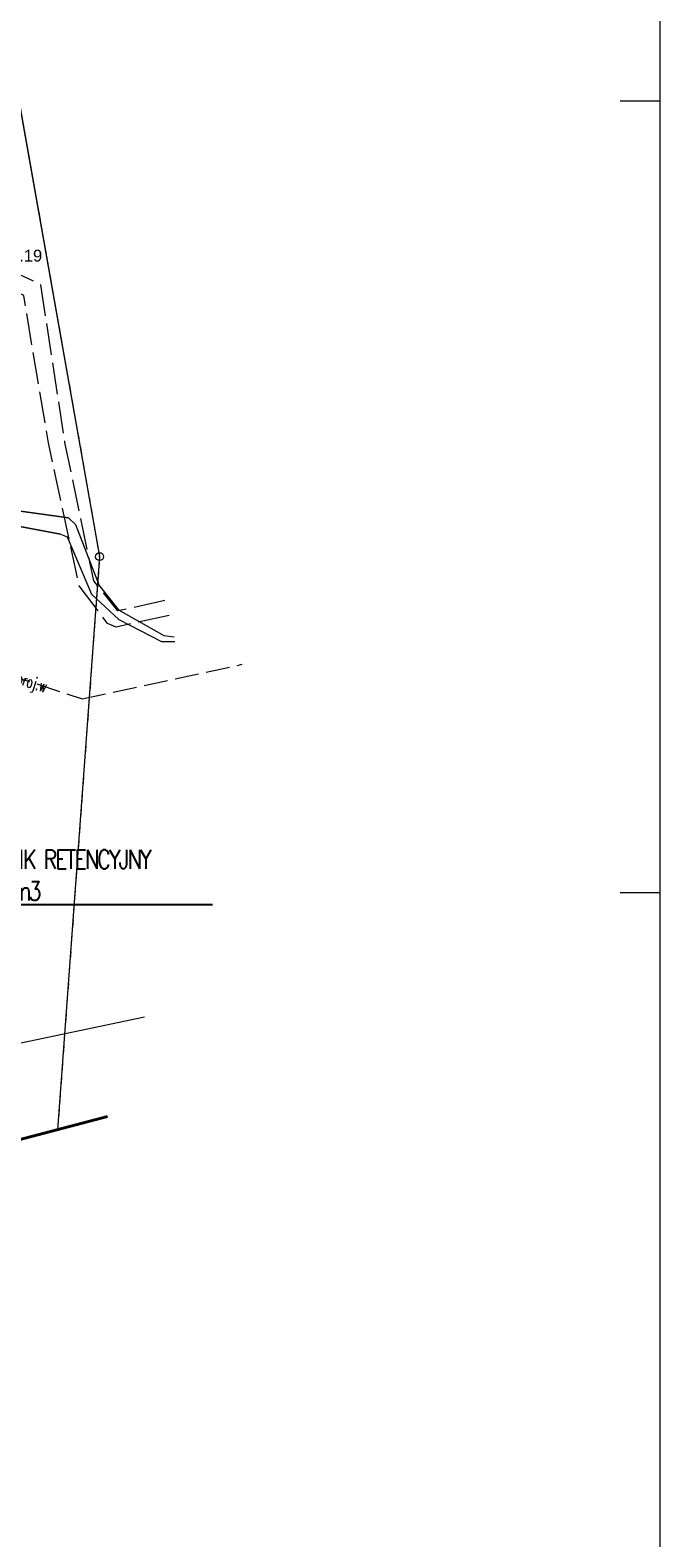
# Model space of a CAD drawing. Header units: metres. Extents: x 6567444 to 13135881, y 5574237 to 11149086.
# Tile 68 of 212: x 6567960 to 6568000, y 5574359 to 5574454. Entities that reach past the tile are written whole.
import ezdxf
from ezdxf import colors
from ezdxf.entities.mleader import LeaderData, LeaderLine
from ezdxf.enums import TextEntityAlignment as Align
from ezdxf.math import Vec2, Vec3

# ---------------------------------------------------------------- set-up
doc = ezdxf.new("R2010")
doc.units = ezdxf.units.M
for name, pattern in [('_MDCP$0$L_0_03', [1, 0.5, -0.5]), ('_MDCP$0$L_2_50', [2.5, 2, -0.5]), ('_MDCP$1$L_0_06', [2, 1.5, -0.5]), ('GE.I.6640.1.468.2024_MDCP_dodatkowe pomiary_12.03.2026$0$L_0_03', [1, 0.5, -0.5]), ('GE.I.6640.1.468.2024_MDCP_dodatkowe pomiary_12.03.2026$0$L_0_06', [2, 1.5, -0.5]), ('GE.I.6640.1.468.2024_MDCP_dodatkowe pomiary_12.03.2026$0$L_2_50', [2.5, 2, -0.5])]:
    doc.linetypes.add(name, pattern=pattern)
for name, color, linetype, lineweight in [('_MDCP$0$EGB_DzialkaEwidencyjna', 7, 'Continuous', 18), ('_MDCP$0$EGB_Klasouzytek', 92, 'Continuous', 18), ('_MDCP$0$EGB_KonturUzytkuGruntowego', 92, 'Continuous', 18), ('_MDCP$0$EGB_PunktGraniczny', 7, 'Continuous', 18), ('_MDCP$0$GES_PrzewodElektroenergetyczny', 1, 'Continuous', 18), ('_MDCP$0$GES_PrzewodElektroenergetyczny_Projektowany', 7, 'Continuous', 18), ('_MDCP$0$MP_LINIE_REGULAC', 135, 'Continuous', 40), ('_MDCP$0$OTRS', 7, 'Continuous', 13), ('_MDCP$0$OTRS_O', 7, 'Continuous', 20), ('_MDCP$0$PARRA', 7, 'Continuous', 13), ('_MDCP$1$GES_PrzewodWodociagowy', 5, 'Continuous', 18), ('_MDCP$1$GES_PrzewodWodociagowy_Projektowany', 7, 'Continuous', 18), ('_MDCP$1$PARSI', 7, 'Continuous', 20), ('_TB_KAN_D_Opis_Studnie', 7, 'Continuous', 30), ('GE.I.6640.1.468.2024_MDCP_dodatkowe pomiary_12.03.2026$0$EGB_DzialkaEwidencyjna', 7, 'Continuous', 18), ('GE.I.6640.1.468.2024_MDCP_dodatkowe pomiary_12.03.2026$0$EGB_Klasouzytek', 92, 'Continuous', 18), ('GE.I.6640.1.468.2024_MDCP_dodatkowe pomiary_12.03.2026$0$EGB_KonturUzytkuGruntowego', 92, 'Continuous', 18), ('GE.I.6640.1.468.2024_MDCP_dodatkowe pomiary_12.03.2026$0$EGB_PunktGraniczny', 7, 'Continuous', 18), ('GE.I.6640.1.468.2024_MDCP_dodatkowe pomiary_12.03.2026$0$GES_PrzewodElektroenergetyczny', 1, 'Continuous', 18), ('GE.I.6640.1.468.2024_MDCP_dodatkowe pomiary_12.03.2026$0$GES_PrzewodElektroenergetyczny_Projektowany', 7, 'Continuous', 18), ('GE.I.6640.1.468.2024_MDCP_dodatkowe pomiary_12.03.2026$0$GES_PrzewodWodociagowy', 5, 'Continuous', 18), ('GE.I.6640.1.468.2024_MDCP_dodatkowe pomiary_12.03.2026$0$GES_PrzewodWodociagowy_Projektowany', 7, 'Continuous', 18), ('GE.I.6640.1.468.2024_MDCP_dodatkowe pomiary_12.03.2026$0$MP_LINIE_REGULAC', 135, 'Continuous', 40), ('GE.I.6640.1.468.2024_MDCP_dodatkowe pomiary_12.03.2026$0$OTRS', 7, 'Continuous', 13), ('GE.I.6640.1.468.2024_MDCP_dodatkowe pomiary_12.03.2026$0$OTRS_O', 7, 'Continuous', 20), ('GE.I.6640.1.468.2024_MDCP_dodatkowe pomiary_12.03.2026$0$PARRA', 7, 'Continuous', 13), ('GE.I.6640.1.468.2024_MDCP_dodatkowe pomiary_12.03.2026$0$PARSI', 7, 'Continuous', 20)]:
    doc.layers.add(name, color=color, linetype=linetype, lineweight=lineweight)
doc.styles.add('_MDCP$0$BDOT', font='arial.ttf', dxfattribs={"width": 0.9})
doc.styles.add('_MDCP$0$STANDARD', font='simplex.shx')
doc.styles.add('GE.I.6640.1.468.2024_MDCP_dodatkowe pomiary_12.03.2026$0$BDOT', font='arial.ttf', dxfattribs={"width": 0.9})
doc.styles.add('GE.I.6640.1.468.2024_MDCP_dodatkowe pomiary_12.03.2026$0$STANDARD', font='simplex.shx')
doc.styles.add('ROMANS', font='romans.shx', dxfattribs={"width": 0.9})

# ---------------------------------------------------------------- blocks, each defined once
blk = doc.blocks.new('_MDCP$0$L_0_02_2')
at = {"color": 0}
blk.add_point((0, 0), dxfattribs=at)
blk = doc.blocks.new('_MDCP$0$L_0_02_1')
at = {"color": 0}
blk.add_point((0, 0), dxfattribs=at)
blk = doc.blocks.new('_MDCP$0$EGPG_N')
at = {"linetype": 'Continuous', "lineweight": 13}
blk.add_hatch(color=0, dxfattribs=at).paths.add_polyline_path([(0, -0.1, 1), (0, 0.1, 1)])
at = {"color": 0, "linetype": 'Continuous', "lineweight": 13}
blk.add_circle((0, 0), 0.1, dxfattribs=at)
blk = doc.blocks.new('_MDCP$0$EGPG_S')
at = {"color": 0, "linetype": 'Continuous', "lineweight": 18}
blk.add_circle((0, 0), 0.5, dxfattribs=at)
blk = doc.blocks.new('_MDCP$0$OTRS')
at = {"layer": '_MDCP$0$OTRS', "color": 0, "lineweight": -3, "const_width": 0.09}
blk.add_lwpolyline([(-0.04, 0, 1), (0.04, 0, 1)], format="xyb", close=True, dxfattribs=at)
at = {"layer": '_MDCP$0$OTRS_O', "color": 0, "style": '_MDCP$0$BDOT'}
blk.add_attdef('RZEDNA', (0.51, 0.52), '', height=1.5, dxfattribs=at)
blk = doc.blocks.new('_MDCP$0$mzsk_3')
at = {"layer": '_MDCP$1$PARSI', "color": 0}
for p, q in [((-5, 0), (5, 0)), ((0, -5), (0, 0))]:
    blk.add_line(p, q, dxfattribs=at)
blk = doc.blocks.new('_MDCP')
at = {"layer": '_MDCP$0$EGB_DzialkaEwidencyjna', "linetype": 'CONTINUOUS', "lineweight": 18}
for p, q in [((6567870.09, 5574563.29), (6567937.22, 5574576.21)), ((6567937.22, 5574576.21), (6567953.2, 5574485.85)), ((6567921.55, 5574569.11), (6567849.51, 5574552.26)), ((6567946.41, 5574443.1), (6567921.55, 5574569.11)), ((6567848.19, 5574557.83), (6567870.09, 5574563.29)), ((6567849.51, 5574552.26), (6567848.19, 5574557.83)), ((6567953.2, 5574485.85), (6567954.34, 5574479.4)), ((6567954.34, 5574479.4), (6567964.63, 5574421.22)), ((6567945.87, 5574426.93), (6567946.41, 5574443.1)), ((6567941.78, 5574411.28), (6567945.87, 5574426.93)), ((6567964.63, 5574421.22), (6567961.98, 5574385.01)), ((6567926.87, 5574389.48), (6567941.78, 5574411.28)), ((6567903.73, 5574376.76), (6567926.87, 5574389.48)), ((6567961.98, 5574385.01), (6567940.38, 5574379.35)), ((6567940.38, 5574379.35), (6567927.03, 5574350.99)), ((6567864.17, 5574367.81), (6567903.73, 5574376.76)), ((6567869.98, 5574345.11), (6567864.17, 5574367.81)), ((6567921.32, 5574359.06), (6567869.98, 5574345.11)), ((6567923.464, 5574348.631), (6567921.32, 5574359.06)), ((6567927.03, 5574350.99), (6567923.464, 5574348.631))]:
    blk.add_line(p, q, dxfattribs=at)
at = {"layer": '_MDCP$0$EGB_Klasouzytek', "lineweight": 18}
blk.add_lwpolyline([(6567937.22, 5574576.21), (6567953.2, 5574485.85), (6567954.34, 5574479.4), (6567964.63, 5574421.22), (6567961.98, 5574385.01), (6567940.38, 5574379.35), (6567928.595, 5574354.314)], dxfattribs=at)
at = {"layer": '_MDCP$0$EGB_KonturUzytkuGruntowego', "linetype": '_MDCP$0$L_0_03', "lineweight": 18}
blk.add_lwpolyline([(6567953.2, 5574485.85), (6567954.34, 5574479.4), (6567964.63, 5574421.22), (6567961.98, 5574385.01), (6567940.38, 5574379.35), (6567928.595, 5574354.314)], dxfattribs=at)
at = {"layer": '_MDCP$0$EGB_PunktGraniczny'}
for p in [(6567964.63, 5574421.22), (6567961.98, 5574385.01)]:
    blk.add_point(p, dxfattribs=at)
at = {"layer": '_MDCP$0$GES_PrzewodElektroenergetyczny', "color": 1, "linetype": 'Continuous', "lineweight": 18, "flags": 128}
for points in [[(6567944.04, 5574458.24), (6567944.134, 5574448.809), (6567945.215, 5574439.107), (6567943.97, 5574427.6), (6567944.12, 5574426.81), (6567944.92, 5574426.22), (6567949.595, 5574425.139), (6567955.44, 5574423.9), (6567962.16, 5574422.63), (6567962.58, 5574422.47), (6567964.12, 5574418.85), (6567965.84, 5574417.26), (6567968.53, 5574415.86), (6567969.37, 5574415.86)], [(6567944.53, 5574458.29), (6567944.75, 5574448.65), (6567945.61, 5574438.89), (6567944.63, 5574427.54), (6567944.792, 5574427.138), (6567945.17, 5574426.837), (6567949.72, 5574425.88), (6567955.66, 5574424.64), (6567962.674, 5574423.669), (6567963.11, 5574423.25), (6567964.6, 5574419.39), (6567965.83, 5574417.86), (6567968.68, 5574416.23), (6567969.34, 5574416.15)], [(6567962.16, 5574422.63), (6567955.44, 5574423.9), (6567949.595, 5574425.139), (6567944.92, 5574426.22), (6567944.12, 5574426.81), (6567943.97, 5574427.6)], [(6567962.674, 5574423.669), (6567955.66, 5574424.64), (6567949.72, 5574425.88), (6567945.17, 5574426.837), (6567944.792, 5574427.138), (6567944.63, 5574427.54)]]:
    blk.add_lwpolyline(points, dxfattribs=at)
at = {"layer": '_MDCP$0$GES_PrzewodElektroenergetyczny_Projektowany', "color": 1, "linetype": '_MDCP$0$L_2_50', "lineweight": 18, "flags": 128}
for points in [[(6567968.757, 5574418.447), (6567965.79, 5574417.788), (6567964.269, 5574419.682), (6567962.444, 5574428.423), (6567960.927, 5574438.382), (6567955.785, 5574440.828), (6567943.735, 5574448.879), (6567937.061, 5574453.287), (6567929.241, 5574458.206), (6567924.301, 5574460.739), (6567918.598, 5574463.02), (6567911.377, 5574464.921), (6567904.643, 5574465.783), (6567895.738, 5574466.364), (6567887.791, 5574468.949), (6567886.282, 5574470.192), (6567885.356, 5574472.785), (6567880.925, 5574493.141), (6567879.016, 5574496.438), (6567878.444, 5574499.11), (6567874.34, 5574499.268), (6567872.908, 5574505.876), (6567870.567, 5574509.67), (6567868.305, 5574511.329), (6567862.172, 5574511.906), (6567852.994, 5574510.772), (6567850.203, 5574522.019), (6567848.1, 5574529.505), (6567843.148, 5574549.062), (6567840.304, 5574561.676)], [(6567969.013, 5574417.508), (6567965.67, 5574416.775), (6567965.136, 5574416.988), (6567963.338, 5574419.374), (6567961.4, 5574428.408), (6567959.839, 5574437.722), (6567955.495, 5574439.686), (6567949.589, 5574443.706), (6567943.221, 5574448.01), (6567937.351, 5574451.781), (6567931.445, 5574455.553), (6567928.35, 5574457.367), (6567924.259, 5574459.573), (6567918.175, 5574462.063), (6567911.487, 5574463.842), (6567904.656, 5574464.624), (6567895.691, 5574465.123), (6567890.711, 5574466.83), (6567887.509, 5574467.826), (6567885.41, 5574469.356), (6567884.058, 5574472.665), (6567883.631, 5574475.084), (6567882.172, 5574482.199), (6567880.002, 5574492.125), (6567879.789, 5574492.837), (6567878.117, 5574495.647), (6567877.606, 5574498.034), (6567873.799, 5574498.12), (6567873.492, 5574498.529), (6567871.962, 5574505.181), (6567869.85, 5574508.829), (6567867.823, 5574510.339), (6567862.143, 5574510.874), (6567852.516, 5574509.777), (6567850.708, 5574516.687), (6567849.134, 5574522.547)]]:
    blk.add_lwpolyline(points, dxfattribs=at)
at = {"layer": '_MDCP$0$MP_LINIE_REGULAC', "linetype": 'Continuous'}
blk.add_lwpolyline([(6567928.454, 5574354.229), (6567940.318, 5574379.339), (6567965.138, 5574385.87)], dxfattribs=at)
at = {"layer": '_MDCP$0$PARRA'}
blk.add_lwpolyline([(6567600, 5574250), (6567600, 5574500), (6568000, 5574500), (6568000, 5574250)], close=True, dxfattribs=at)
at = {"layer": '_MDCP$1$GES_PrzewodWodociagowy', "color": 5, "linetype": 'Continuous', "lineweight": 18}
blk.add_lwpolyline([(6567931.67, 5574356.163), (6567925.94, 5574383.41), (6567967.469, 5574392.165)], dxfattribs=at)
at = {"layer": '_MDCP$1$GES_PrzewodWodociagowy_Projektowany', "color": 5, "linetype": '_MDCP$1$L_0_06', "lineweight": 18}
blk.add_lwpolyline([(6567946.47, 5574418.03), (6567958.77, 5574413.8), (6567963.54, 5574412.24), (6567973.633, 5574414.419)], dxfattribs=at)
at = {"layer": '_MDCP$0$EGB_DzialkaEwidencyjna', "linetype": 'Continuous', "xscale": 0.5, "yscale": 0.5, "zscale": 0.5}
for name, p, rotation in [('_MDCP$0$L_0_02_2', (6567964.63, 5574421.22), 100.03), ('_MDCP$0$L_0_02_1', (6567964.63, 5574421.22), 265.81), ('_MDCP$0$L_0_02_2', (6567961.98, 5574385.01), 85.81), ('_MDCP$0$L_0_02_1', (6567961.98, 5574385.01), 194.68)]:
    blk.add_blockref(name, p, dxfattribs=dict(at, rotation=rotation))
at = {"layer": '_MDCP$0$EGB_PunktGraniczny', "linetype": 'Continuous', "xscale": 0.5, "yscale": 0.5, "zscale": 0.5}
for name, p in [('_MDCP$0$EGPG_S', (6567964.63, 5574421.22)), ('_MDCP$0$EGPG_N', (6567961.98, 5574385.01))]:
    blk.add_blockref(name, p, dxfattribs=at)
at = {"layer": '_MDCP$0$OTRS', "xscale": 0.5, "yscale": 0.5, "zscale": 0.5}
blk.add_blockref('_MDCP$0$OTRS', (6567957.548, 5574439.594, 299.188), dxfattribs=at).add_auto_attribs({'RZEDNA': '299.19'})
at = {"layer": '_MDCP$1$PARSI', "xscale": 0.5, "yscale": 0.5, "zscale": 0.5, "rotation": 270.0000000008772}
for p in [(6568000, 5574450), (6568000, 5574400)]:
    blk.add_blockref('_MDCP$0$mzsk_3', p, dxfattribs=at)
at = {"layer": '_MDCP$1$GES_PrzewodWodociagowy_Projektowany', "color": 5, "lineweight": 15, "style": '_MDCP$0$STANDARD', "width": 0.66}
blk.add_text('proj.w', height=0.75, rotation=-18.1, dxfattribs=at).set_placement((6567960.356, 5574413.281), align=Align.MIDDLE_CENTER)
blk = doc.blocks.new('GE.I.6640.1.468.2024_MDCP_dodatkowe pomiary_12.03.2026$0$L_0_02_2')
at = {"color": 0}
blk.add_point((0, 0), dxfattribs=at)
blk = doc.blocks.new('GE.I.6640.1.468.2024_MDCP_dodatkowe pomiary_12.03.2026$0$L_0_02_1')
at = {"color": 0}
blk.add_point((0, 0), dxfattribs=at)
blk = doc.blocks.new('GE.I.6640.1.468.2024_MDCP_dodatkowe pomiary_12.03.2026$0$EGPG_N')
at = {"linetype": 'Continuous', "lineweight": 13}
blk.add_hatch(color=0, dxfattribs=at).paths.add_polyline_path([(0, -0.1, 1), (0, 0.1, 1)])
at = {"color": 0, "linetype": 'Continuous', "lineweight": 13}
blk.add_circle((0, 0), 0.1, dxfattribs=at)
blk = doc.blocks.new('GE.I.6640.1.468.2024_MDCP_dodatkowe pomiary_12.03.2026$0$EGPG_S')
at = {"color": 0, "linetype": 'Continuous', "lineweight": 18}
blk.add_circle((0, 0), 0.5, dxfattribs=at)
blk = doc.blocks.new('GE.I.6640.1.468.2024_MDCP_dodatkowe pomiary_12.03.2026$0$OTRS')
at = {"layer": 'GE.I.6640.1.468.2024_MDCP_dodatkowe pomiary_12.03.2026$0$OTRS', "color": 0, "lineweight": -3, "const_width": 0.09}
blk.add_lwpolyline([(-0.04, 0, 1), (0.04, 0, 1)], format="xyb", close=True, dxfattribs=at)
at = {"layer": 'GE.I.6640.1.468.2024_MDCP_dodatkowe pomiary_12.03.2026$0$OTRS_O', "color": 0, "style": 'GE.I.6640.1.468.2024_MDCP_dodatkowe pomiary_12.03.2026$0$BDOT'}
blk.add_attdef('RZEDNA', (0.51, 0.52), '', height=1.5, dxfattribs=at)
blk = doc.blocks.new('GE.I.6640.1.468.2024_MDCP_dodatkowe pomiary_12.03.2026$0$mzsk_3')
at = {"layer": 'GE.I.6640.1.468.2024_MDCP_dodatkowe pomiary_12.03.2026$0$PARSI', "color": 0}
for p, q in [((-5, 0), (5, 0)), ((0, -5), (0, 0))]:
    blk.add_line(p, q, dxfattribs=at)
blk = doc.blocks.new('GE.I.6640.1.468.2024_MDCP_dodatkowe pomiary_12.03.2026')
at = {"layer": 'GE.I.6640.1.468.2024_MDCP_dodatkowe pomiary_12.03.2026$0$EGB_DzialkaEwidencyjna', "linetype": 'CONTINUOUS', "lineweight": 18}
for p, q in [((6567870.09, 5574563.29), (6567937.22, 5574576.21)), ((6567937.22, 5574576.21), (6567953.2, 5574485.85)), ((6567921.55, 5574569.11), (6567849.51, 5574552.26)), ((6567946.41, 5574443.1), (6567921.55, 5574569.11)), ((6567848.19, 5574557.83), (6567870.09, 5574563.29)), ((6567849.51, 5574552.26), (6567848.19, 5574557.83)), ((6567953.2, 5574485.85), (6567954.34, 5574479.4)), ((6567954.34, 5574479.4), (6567964.63, 5574421.22)), ((6567945.87, 5574426.93), (6567946.41, 5574443.1)), ((6567941.78, 5574411.28), (6567945.87, 5574426.93)), ((6567964.63, 5574421.22), (6567961.98, 5574385.01)), ((6567926.87, 5574389.48), (6567941.78, 5574411.28)), ((6567903.73, 5574376.76), (6567926.87, 5574389.48)), ((6567961.98, 5574385.01), (6567940.38, 5574379.35)), ((6567940.38, 5574379.35), (6567927.03, 5574350.99)), ((6567864.17, 5574367.81), (6567903.73, 5574376.76)), ((6567869.98, 5574345.11), (6567864.17, 5574367.81)), ((6567921.32, 5574359.06), (6567869.98, 5574345.11)), ((6567923.464, 5574348.631), (6567921.32, 5574359.06)), ((6567927.03, 5574350.99), (6567923.464, 5574348.631))]:
    blk.add_line(p, q, dxfattribs=at)
at = {"layer": 'GE.I.6640.1.468.2024_MDCP_dodatkowe pomiary_12.03.2026$0$EGB_Klasouzytek', "lineweight": 18}
blk.add_lwpolyline([(6567937.22, 5574576.21), (6567953.2, 5574485.85), (6567954.34, 5574479.4), (6567964.63, 5574421.22), (6567961.98, 5574385.01), (6567940.38, 5574379.35), (6567928.595, 5574354.314)], dxfattribs=at)
at = {"layer": 'GE.I.6640.1.468.2024_MDCP_dodatkowe pomiary_12.03.2026$0$EGB_KonturUzytkuGruntowego', "linetype": 'GE.I.6640.1.468.2024_MDCP_dodatkowe pomiary_12.03.2026$0$L_0_03', "lineweight": 18}
blk.add_lwpolyline([(6567953.2, 5574485.85), (6567954.34, 5574479.4), (6567964.63, 5574421.22), (6567961.98, 5574385.01), (6567940.38, 5574379.35), (6567928.595, 5574354.314)], dxfattribs=at)
at = {"layer": 'GE.I.6640.1.468.2024_MDCP_dodatkowe pomiary_12.03.2026$0$EGB_PunktGraniczny'}
for p in [(6567964.63, 5574421.22), (6567961.98, 5574385.01)]:
    blk.add_point(p, dxfattribs=at)
at = {"layer": 'GE.I.6640.1.468.2024_MDCP_dodatkowe pomiary_12.03.2026$0$GES_PrzewodElektroenergetyczny', "color": 1, "linetype": 'Continuous', "lineweight": 18, "flags": 128}
for points in [[(6567944.04, 5574458.24), (6567944.134, 5574448.809), (6567945.215, 5574439.107), (6567943.97, 5574427.6), (6567944.12, 5574426.81), (6567944.92, 5574426.22), (6567949.595, 5574425.139), (6567955.44, 5574423.9), (6567962.16, 5574422.63), (6567962.58, 5574422.47), (6567964.12, 5574418.85), (6567965.84, 5574417.26), (6567968.53, 5574415.86), (6567969.37, 5574415.86)], [(6567944.53, 5574458.29), (6567944.75, 5574448.65), (6567945.61, 5574438.89), (6567944.63, 5574427.54), (6567944.792, 5574427.138), (6567945.17, 5574426.837), (6567949.72, 5574425.88), (6567955.66, 5574424.64), (6567962.674, 5574423.669), (6567963.11, 5574423.25), (6567964.6, 5574419.39), (6567965.83, 5574417.86), (6567968.68, 5574416.23), (6567969.34, 5574416.15)], [(6567962.16, 5574422.63), (6567955.44, 5574423.9), (6567949.595, 5574425.139), (6567944.92, 5574426.22), (6567944.12, 5574426.81), (6567943.97, 5574427.6)], [(6567962.674, 5574423.669), (6567955.66, 5574424.64), (6567949.72, 5574425.88), (6567945.17, 5574426.837), (6567944.792, 5574427.138), (6567944.63, 5574427.54)]]:
    blk.add_lwpolyline(points, dxfattribs=at)
at = {"layer": 'GE.I.6640.1.468.2024_MDCP_dodatkowe pomiary_12.03.2026$0$GES_PrzewodElektroenergetyczny_Projektowany', "color": 1, "linetype": 'GE.I.6640.1.468.2024_MDCP_dodatkowe pomiary_12.03.2026$0$L_2_50', "lineweight": 18, "flags": 128}
for points in [[(6567968.757, 5574418.447), (6567965.79, 5574417.788), (6567964.269, 5574419.682), (6567962.444, 5574428.423), (6567960.927, 5574438.382), (6567955.785, 5574440.828), (6567943.735, 5574448.879), (6567937.061, 5574453.287), (6567929.241, 5574458.206), (6567924.301, 5574460.739), (6567918.598, 5574463.02), (6567911.377, 5574464.921), (6567904.643, 5574465.783), (6567895.738, 5574466.364), (6567887.791, 5574468.949), (6567886.282, 5574470.192), (6567885.356, 5574472.785), (6567880.925, 5574493.141), (6567879.016, 5574496.438), (6567878.444, 5574499.11), (6567874.34, 5574499.268), (6567872.908, 5574505.876), (6567870.567, 5574509.67), (6567868.305, 5574511.329), (6567862.172, 5574511.906), (6567852.994, 5574510.772), (6567850.203, 5574522.019), (6567848.1, 5574529.505), (6567843.148, 5574549.062), (6567840.304, 5574561.676)], [(6567969.013, 5574417.508), (6567965.67, 5574416.775), (6567965.136, 5574416.988), (6567963.338, 5574419.374), (6567961.4, 5574428.408), (6567959.839, 5574437.722), (6567955.495, 5574439.686), (6567949.589, 5574443.706), (6567943.221, 5574448.01), (6567937.351, 5574451.781), (6567931.445, 5574455.553), (6567928.35, 5574457.367), (6567924.259, 5574459.573), (6567918.175, 5574462.063), (6567911.487, 5574463.842), (6567904.656, 5574464.624), (6567895.691, 5574465.123), (6567890.711, 5574466.83), (6567887.509, 5574467.826), (6567885.41, 5574469.356), (6567884.058, 5574472.665), (6567883.631, 5574475.084), (6567882.172, 5574482.199), (6567880.002, 5574492.125), (6567879.789, 5574492.837), (6567878.117, 5574495.647), (6567877.606, 5574498.034), (6567873.799, 5574498.12), (6567873.492, 5574498.529), (6567871.962, 5574505.181), (6567869.85, 5574508.829), (6567867.823, 5574510.339), (6567862.143, 5574510.874), (6567852.516, 5574509.777), (6567850.708, 5574516.687), (6567849.134, 5574522.547)]]:
    blk.add_lwpolyline(points, dxfattribs=at)
at = {"layer": 'GE.I.6640.1.468.2024_MDCP_dodatkowe pomiary_12.03.2026$0$GES_PrzewodWodociagowy', "color": 5, "linetype": 'Continuous', "lineweight": 18}
blk.add_lwpolyline([(6567931.67, 5574356.163), (6567925.94, 5574383.41), (6567967.469, 5574392.165)], dxfattribs=at)
at = {"layer": 'GE.I.6640.1.468.2024_MDCP_dodatkowe pomiary_12.03.2026$0$GES_PrzewodWodociagowy_Projektowany', "color": 5, "linetype": 'GE.I.6640.1.468.2024_MDCP_dodatkowe pomiary_12.03.2026$0$L_0_06', "lineweight": 18}
blk.add_lwpolyline([(6567946.47, 5574418.03), (6567958.77, 5574413.8), (6567963.54, 5574412.24), (6567973.633, 5574414.419)], dxfattribs=at)
at = {"layer": 'GE.I.6640.1.468.2024_MDCP_dodatkowe pomiary_12.03.2026$0$MP_LINIE_REGULAC', "linetype": 'Continuous'}
blk.add_lwpolyline([(6567928.454, 5574354.229), (6567940.318, 5574379.339), (6567965.138, 5574385.87)], dxfattribs=at)
at = {"layer": 'GE.I.6640.1.468.2024_MDCP_dodatkowe pomiary_12.03.2026$0$PARRA'}
blk.add_lwpolyline([(6567600, 5574250), (6567600, 5574500), (6568000, 5574500), (6568000, 5574250)], close=True, dxfattribs=at)
at = {"layer": 'GE.I.6640.1.468.2024_MDCP_dodatkowe pomiary_12.03.2026$0$EGB_DzialkaEwidencyjna', "linetype": 'Continuous', "xscale": 0.5, "yscale": 0.5, "zscale": 0.5}
for name, p, rotation in [('GE.I.6640.1.468.2024_MDCP_dodatkowe pomiary_12.03.2026$0$L_0_02_2', (6567964.63, 5574421.22), 100.03), ('GE.I.6640.1.468.2024_MDCP_dodatkowe pomiary_12.03.2026$0$L_0_02_1', (6567964.63, 5574421.22), 265.81), ('GE.I.6640.1.468.2024_MDCP_dodatkowe pomiary_12.03.2026$0$L_0_02_2', (6567961.98, 5574385.01), 85.81), ('GE.I.6640.1.468.2024_MDCP_dodatkowe pomiary_12.03.2026$0$L_0_02_1', (6567961.98, 5574385.01), 194.68)]:
    blk.add_blockref(name, p, dxfattribs=dict(at, rotation=rotation))
at = {"layer": 'GE.I.6640.1.468.2024_MDCP_dodatkowe pomiary_12.03.2026$0$EGB_PunktGraniczny', "linetype": 'Continuous', "xscale": 0.5, "yscale": 0.5, "zscale": 0.5}
for name, p in [('GE.I.6640.1.468.2024_MDCP_dodatkowe pomiary_12.03.2026$0$EGPG_S', (6567964.63, 5574421.22)), ('GE.I.6640.1.468.2024_MDCP_dodatkowe pomiary_12.03.2026$0$EGPG_N', (6567961.98, 5574385.01))]:
    blk.add_blockref(name, p, dxfattribs=at)
at = {"layer": 'GE.I.6640.1.468.2024_MDCP_dodatkowe pomiary_12.03.2026$0$OTRS', "xscale": 0.5, "yscale": 0.5, "zscale": 0.5}
blk.add_blockref('GE.I.6640.1.468.2024_MDCP_dodatkowe pomiary_12.03.2026$0$OTRS', (6567957.548, 5574439.594, 299.188), dxfattribs=at).add_auto_attribs({'RZEDNA': '299.19'})
at = {"layer": 'GE.I.6640.1.468.2024_MDCP_dodatkowe pomiary_12.03.2026$0$PARSI', "xscale": 0.5, "yscale": 0.5, "zscale": 0.5, "rotation": 270.0000000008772}
for p in [(6568000, 5574450), (6568000, 5574400)]:
    blk.add_blockref('GE.I.6640.1.468.2024_MDCP_dodatkowe pomiary_12.03.2026$0$mzsk_3', p, dxfattribs=at)
at = {"layer": 'GE.I.6640.1.468.2024_MDCP_dodatkowe pomiary_12.03.2026$0$GES_PrzewodWodociagowy_Projektowany', "color": 5, "lineweight": 15, "style": 'GE.I.6640.1.468.2024_MDCP_dodatkowe pomiary_12.03.2026$0$STANDARD', "width": 0.66}
blk.add_text('proj.w', height=0.75, rotation=-18.1, dxfattribs=at).set_placement((6567960.356, 5574413.281), align=Align.MIDDLE_CENTER)

msp = doc.modelspace()

# ---------------------------------------------------------------- block references
at = {"layer": 'Defpoints'}
msp.add_blockref('GE.I.6640.1.468.2024_MDCP_dodatkowe pomiary_12.03.2026', (0, 0), dxfattribs=at)

# ---------------------------------------------------------------- next in the draw order: block references
msp.add_blockref('_MDCP', (0, 0))

# ---------------------------------------------------------------- next in the draw order: leaders
at = {"layer": '_TB_KAN_D_Opis_Studnie', "lineweight": 25}
ml = msp.add_multileader_mtext('Standard', dxfattribs=at)
ml.set_content('\\T0.8;\\W0.8;\\PZBIORNIK RETENCYJNY\\PV~140m3 ', color=256, style='ROMANS')
ml.set_leader_properties(color=256, linetype='ByLayer', lineweight=25)
ml.build(insert=Vec2(0, 0))
ml.multileader.update_dxf_attribs({"text_left_attachment_type": 5, "text_right_attachment_type": 5, "dogleg_length": 0.2, "arrow_head_size": 0.5})
ctx = ml.context
ctx.base_point, ctx.char_height, ctx.arrow_head_size, ctx.landing_gap_size, ctx.plane_origin, ctx.plane_x_axis, ctx.plane_y_axis = Vec3(6567955.026, 5574399.259), 1.2, 0.5, 0.5, Vec3(6567954.036, 5574412.055), Vec3(0.886138, -0.463422), Vec3(0.463422, 0.886138)
ctx.left_attachment, ctx.right_attachment = 5, 5
notes = []
notes.append((ctx, [(0, (1, 1, 0), (6567954.826, 5574399.259), (1, 0), 0.2, [(0, [(6567924.134, 5574401.246)], 0, [])])]))
ctx.mtext.insert, ctx.mtext.flow_direction = Vec3(6567955.526, 5574404.699), 5
for ctx, leaders in notes:
    for number, flags, end, landing, length, lines in leaders:
        leader = LeaderData()
        leader.index, (leader.has_last_leader_line, leader.has_dogleg_vector, leader.attachment_direction) = number, flags
        leader.last_leader_point, leader.dogleg_vector, leader.dogleg_length = Vec3(end), Vec3(landing), length
        for number, points, colour, breaks in lines:
            line = LeaderLine()
            line.index, line.vertices, line.color, line.breaks = number, Vec3.list(points), colors.encode_raw_color(colour), breaks
            leader.lines.append(line)
        ctx.leaders.append(leader)

doc.saveas('drawing.dxf')
